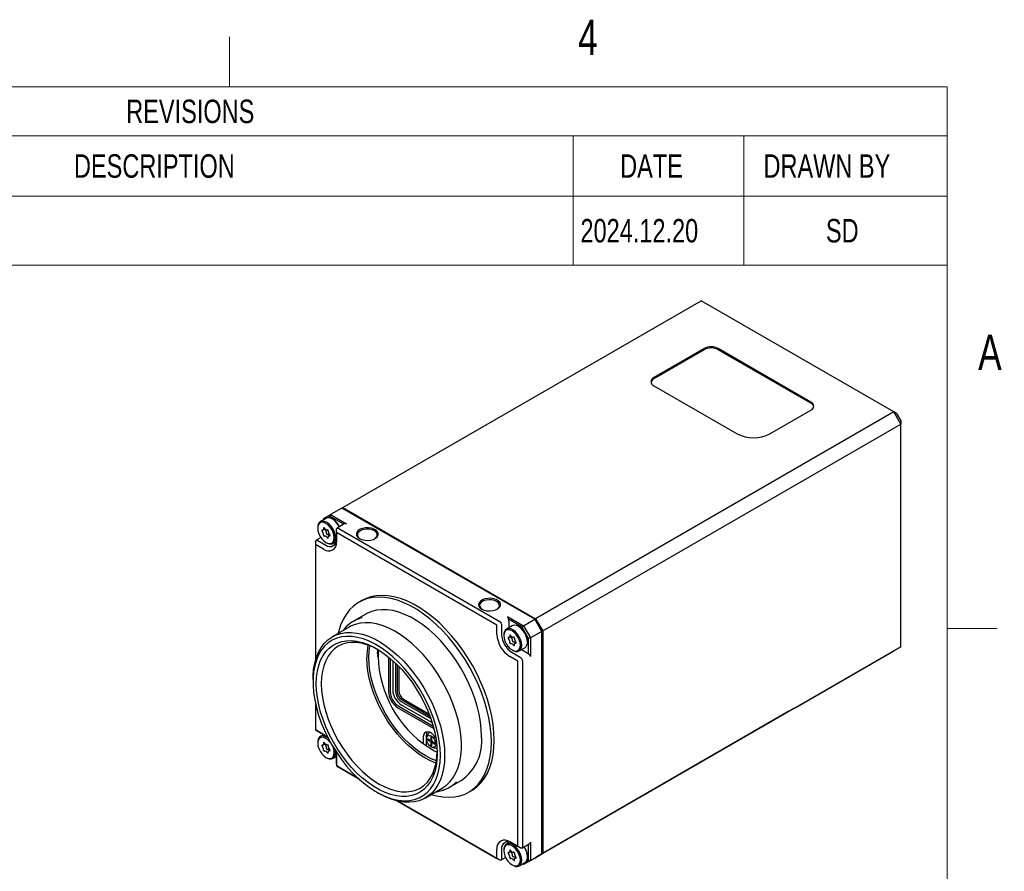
# Model space of a CAD drawing. Header units: millimetres. Extents: x 8 to 457, y 8 to 353.
# Tile 8 of 8: x 309 to 457, y 225 to 353. Entities that reach past the tile are written whole.
import ezdxf

# ---------------------------------------------------------------- set-up
doc = ezdxf.new("R2010")
doc.units = ezdxf.units.MM
doc.header["$LTSCALE"] = 1.666667
doc.layers.add('FORMAT', color=7, linetype='Continuous')
doc.styles.add('SLDTEXTSTYLE0', font='TXT', dxfattribs={"width": 0.75})

# ---------------------------------------------------------------- blocks, each defined once
blk = doc.blocks.new('SW_TABLEANNOTATION_0')
at = {"color": 0, "linetype": 'Continuous', "lineweight": 18}
for p, q in [((46.95, 0), (167.6, 0)), ((167.6, 0), (193.24, 0)), ((193.24, 0), (223.82, 0)), ((223.82, 0), (223.82, -7.36)), ((46.95, -7.36), (167.6, -7.36)), ((167.6, -7.36), (167.6, -16.44)), ((167.6, -7.36), (193.24, -7.36)), ((193.24, -7.36), (193.24, -16.44)), ((193.24, -7.36), (223.82, -7.36)), ((223.82, -7.36), (223.82, -16.44)), ((46.95, -16.44), (167.6, -16.44)), ((167.6, -16.44), (193.24, -16.44)), ((167.6, -16.44), (167.6, -26.83)), ((193.24, -16.44), (223.82, -16.44)), ((193.24, -16.44), (193.24, -26.83)), ((223.82, -16.44), (223.82, -26.83)), ((46.95, -26.83), (167.6, -26.83)), ((167.6, -26.83), (193.24, -26.83)), ((193.24, -26.83), (223.82, -26.83))]:
    blk.add_line(p, q, dxfattribs=at)
at = {"color": 0, "linetype": 'Continuous', "lineweight": 0, "attachment_point": 1, "style": 'SLDTEXTSTYLE0'}
for s, insert, char_height in [('REVISIONS', (100.37, -1.92), 3.528), ('DESCRIPTION', (92.51, -10.14), 3.5278), ('DATE', (174.66, -10.14), 3.528), ('DRAWN BY', (196.22, -10.14), 3.528), ('INITIAL RELEASE', (47.78, -19.87), 3.5278), ('2024.12.20', (168.69, -19.87), 3.528), ('SD', (205.61, -19.87), 3.528)]:
    blk.add_mtext(s, dxfattribs=dict(at, insert=insert, char_height=char_height))

msp = doc.modelspace()

# ---------------------------------------------------------------- linework, layer by layer
at = {"color": 7, "linetype": 'Continuous', "lineweight": 25}
for p, q in [((357.8016758, 279.5620321), (411.6832125, 310.6671812)), ((440.6745905, 293.9308149), (411.6832125, 310.6671812)), ((412.1428319, 303.4623796), (404.5767894, 299.0945962)), ((412.1428319, 303.2990715), (404.5767894, 298.9312881)), ((428.1941559, 295.4207597), (414.2641523, 303.4623796)), ((428.1941559, 295.2574515), (414.2641523, 303.2990715)), ((404.5767894, 297.869984), (417.0925794, 290.6447723)), ((440.6745905, 293.9308149), (386.7930538, 262.8256658)), ((422.0423269, 290.6447723), (428.1941559, 294.1961475)), ((441.7352507, 292.0936976), (440.6745905, 293.9308149)), ((441.0888041, 293.6915618), (440.6745905, 293.9308149)), ((441.0888041, 293.6915618), (441.7352507, 292.5718834)), ((387.853714, 260.9885485), (441.7352507, 292.0936976)), ((441.7352507, 292.5718834), (441.7352507, 292.0936976)), ((441.7352507, 258.6155243), (441.7352507, 292.0936976)), ((354.902538, 277.8881965), (355.9631982, 278.5007016)), ((355.9631982, 278.5007016), (355.8803554, 278.2219359)), ((357.6602544, 279.4803913), (355.9631982, 278.5007016)), ((355.9631982, 278.5007016), (358.3649465, 277.1142018)), ((386.6516325, 262.744025), (357.6602544, 279.4803913)), ((357.6602774, 279.4803781), (357.8016758, 279.5620321)), ((357.7602544, 279.4226493), (357.8016758, 279.5620321)), ((357.8016758, 279.5620321), (386.7930538, 262.8256658)), ((355.266066, 277.9242519), (354.4069313, 277.428284)), ((354.902538, 277.8881965), (354.902538, 277.7143916)), ((355.8803554, 278.2219359), (355.5059272, 278.0057128)), ((357.9387234, 277.0336654), (355.8803554, 278.2219359)), ((356.3169535, 277.771882), (356.2162072, 277.8300605)), ((358.0088014, 277.0755579), (356.9220825, 276.4259185)), ((354.0133512, 276.5583789), (354.0133512, 276.4420407)), ((354.8123869, 276.1608086), (355.1313634, 276.3449499)), ((356.8241775, 274.8122611), (356.8241775, 276.2003804)), ((356.830294, 275.7957695), (356.830294, 274.4076502)), ((380.9762105, 261.8566287), (356.830294, 275.7957695)), ((357.1838474, 276.408142), (381.3297639, 262.4690011)), ((353.7004565, 274.3965695), (353.7004565, 273.9883654)), ((353.7004565, 273.9883654), (353.7004565, 256.6475838)), ((354.902538, 273.2944185), (353.7004565, 273.9883654)), ((354.4907358, 275.0358256), (353.7921891, 274.6184829)), ((354.0478395, 274.5971136), (355.249921, 273.9031667)), ((355.2558894, 274.2896682), (355.3566357, 274.2314897)), ((355.8730131, 275.3884317), (355.6997958, 275.2884355)), ((356.3067769, 274.1372983), (356.7800994, 274.4105416)), ((356.7121025, 274.3712878), (356.7664016, 274.3576395)), ((360.6539227, 265.5603779), (360.2155165, 265.3072914)), ((361.2529322, 263.51024), (359.4060849, 262.4440777)), ((382.5528278, 263.1508351), (384.9545762, 261.7643353)), ((384.7545762, 261.5532031), (382.6918237, 262.7440047)), ((382.7625452, 262.4582158), (382.7625452, 261.4678702)), ((384.9545762, 261.7643353), (386.6516325, 262.744025)), ((387.7122926, 260.9069077), (386.6516325, 262.744025)), ((386.6516325, 262.744025), (386.6930538, 262.7200997)), ((386.6930538, 262.7200997), (386.7930538, 262.8256658)), ((386.6930538, 262.7200997), (387.7122926, 260.9547263)), ((386.7930538, 262.8256658), (387.853714, 260.9885485)), ((358.7305536, 261.5633674), (356.2116115, 260.1092131)), ((380.9762105, 260.4685093), (380.9762105, 261.8566287)), ((381.677093, 261.8530977), (381.677093, 260.4649783)), ((383.2674946, 261.7593713), (382.4083598, 261.2634034)), ((384.3183821, 261.6070014), (384.2176357, 261.6651799)), ((384.9545762, 261.7643353), (384.7545762, 261.5532031)), ((385.7323936, 259.8595735), (384.7545762, 261.5532031)), ((384.9545762, 261.7643353), (386.0152364, 259.927218)), ((387.7122926, 260.9069077), (386.0152364, 259.927218)), ((387.853714, 260.9885485), (387.7122926, 260.9547263)), ((387.7122926, 260.9069077), (387.7122926, 260.9547263)), ((387.7122926, 227.4287344), (387.7122926, 260.9069077)), ((387.853714, 260.9885485), (387.853714, 227.5103753)), ((382.0147797, 260.3934982), (382.0147797, 260.2771601)), ((382.8138154, 259.995928), (383.1327919, 260.1800692)), ((383.8744417, 259.2235511), (383.7012244, 259.1235549)), ((385.5609202, 259.3382908), (385.5609202, 259.4546289)), ((386.0152364, 259.927218), (385.7323936, 259.8595735)), ((385.7323936, 257.4775831), (385.7323936, 259.8595735)), ((386.0152364, 259.927218), (386.0152364, 257.1537676)), ((383.2513496, 257.7382861), (384.4534311, 257.0443392)), ((383.2573179, 258.1247876), (383.3580643, 258.0666091)), ((384.3082054, 257.9724177), (385.1673402, 258.4683856)), ((384.6624467, 258.1769169), (385.5202616, 257.6817109)), ((441.7352507, 258.6155243), (387.853714, 227.5103753)), ((425.8253481, 249.430734), (440.6745905, 258.0030192)), ((440.6745905, 258.0030192), (441.7352507, 258.6155243)), ((363.034266, 257.5977345), (363.034266, 257.1078897)), ((364.6606116, 257.0723859), (364.6606116, 251.8821811)), ((364.9121683, 256.8652635), (364.9121683, 251.8821811)), ((365.3007135, 256.5282303), (365.3007135, 252.0841438)), ((384.106048, 256.435591), (382.9039665, 257.1295379)), ((384.106048, 228.5527779), (384.106048, 256.435591)), ((384.8131548, 256.435591), (384.8131548, 228.5527779)), ((365.7212717, 256.1392682), (365.7212717, 251.8413607)), ((365.98065, 255.8863899), (365.98065, 251.8413607)), ((366.2162465, 255.6477956), (366.2162465, 251.9638219)), ((353.3115477, 253.6993858), (353.3115477, 253.3320021)), ((366.5697999, 250.3716668), (371.0194305, 247.8029497)), ((366.699489, 250.596295), (370.8844551, 248.1803655)), ((366.9233533, 250.739077), (370.7524445, 248.5285897)), ((353.7004565, 249.9872247), (353.7004565, 246.1055523)), ((366.0748251, 249.4326913), (371.4682712, 246.3191212)), ((366.2006035, 249.6505459), (371.3759749, 246.6628676)), ((366.5697999, 249.8860216), (371.2164986, 247.2035396)), ((424.8985619, 248.895725), (386.8637645, 226.9387038)), ((353.7004565, 246.1055523), (354.902538, 245.4116054)), ((355.0566867, 245.315489), (354.0478395, 245.8978841)), ((354.924279, 245.3919263), (354.4069313, 245.0932678)), ((354.902538, 245.4044771), (354.902538, 245.3793755)), ((369.870967, 244.995738), (369.870967, 244.0309058)), ((370.3174658, 245.2278246), (370.3174658, 243.7646273)), ((370.396026, 244.7494379), (370.3967261, 244.6472725)), ((371.0068949, 244.5236892), (370.5649532, 244.7788168)), ((370.5649532, 244.7788168), (370.5649532, 244.5746816)), ((370.5649532, 244.5746816), (370.8301613, 244.6257154)), ((370.5649532, 244.5746816), (371.0068949, 244.319554)), ((371.1836716, 244.9319762), (371.0068949, 245.0340272)), ((371.0068949, 245.0340272), (371.0068949, 244.5236892)), ((371.1836716, 244.6257402), (371.0068949, 244.5236892)), ((371.0068949, 244.319554), (371.1837004, 244.4216216)), ((371.1836716, 244.6257071), (371.1836429, 244.6257237)), ((371.1836716, 244.4216382), (371.1836716, 244.9319762)), ((371.6256134, 244.1665107), (371.1836716, 244.4216382)), ((354.0133512, 244.2233627), (354.0133512, 244.1070246)), ((354.8123869, 243.8257925), (355.1313634, 244.0099337)), ((355.8730131, 243.0534156), (355.6997958, 242.9534194)), ((356.700357, 242.6721873), (356.6778437, 242.9680098)), ((370.9855156, 243.6273213), (371.108134, 243.5620616)), ((371.0068949, 244.319554), (371.0068949, 243.809216)), ((371.1836716, 244.0133346), (371.0068949, 243.809216)), ((371.0068949, 243.809216), (371.1836716, 243.707165)), ((371.1836716, 244.217503), (371.360477, 244.3195706)), ((371.1836716, 243.707165), (371.1836716, 244.217503)), ((371.1836716, 244.217503), (371.6256134, 243.9623755)), ((371.3604483, 244.319554), (371.3604483, 244.3195872)), ((371.6256134, 243.9623755), (371.6256134, 244.1665107)), ((355.2558894, 241.9546521), (355.3566357, 241.8964735)), ((356.3067769, 241.8022822), (356.8241775, 242.1009712)), ((356.8241775, 242.0758731), (356.8024395, 242.0884221)), ((356.8024625, 242.0884354), (356.8241775, 242.0758996)), ((356.8241775, 241.0891255), (356.8241775, 242.2533557)), ((356.830294, 242.072634), (356.830294, 240.6845146)), ((356.830294, 240.6845146), (360.1940873, 238.7426381)), ((360.194283, 238.7424588), (357.1838474, 240.4803463)), ((373.8299126, 237.4585681), (375.6767599, 238.5247303)), ((370.2104738, 235.8598449), (372.7294159, 237.3139993)), ((376.7141756, 236.7276789), (377.1525818, 236.9807654)), ((362.8912874, 236.7376083), (363.2094337, 236.5538866)), ((381.3297639, 226.5412054), (365.9551382, 235.4167879)), ((365.9553373, 235.4167393), (380.9762105, 226.7453738)), ((380.9762105, 226.7453738), (380.9762105, 228.1334932)), ((381.677093, 228.1299622), (381.677093, 226.7418428)), ((382.8816823, 229.2016305), (382.4083598, 228.9283872)), ((382.8290202, 229.2162238), (382.8136854, 229.1623767)), ((382.9039665, 229.2467248), (384.106048, 228.5527779)), ((384.4534311, 228.3451097), (383.2513496, 229.0390566)), ((384.6976448, 228.3171389), (385.8036281, 228.9333167)), ((385.7323936, 226.5166892), (385.7323936, 228.8936298)), ((386.0152364, 229.2224951), (386.0152364, 226.4490447)), ((381.3297639, 226.5412054), (380.9762105, 226.7453738)), ((381.5677527, 226.5097025), (382.2785195, 226.9059409)), ((382.0147797, 228.0584821), (382.0147797, 227.9421439)), ((382.8138154, 227.6609119), (383.1327919, 227.8450531)), ((383.8744417, 226.888535), (383.7012244, 226.7885387)), ((386.6516325, 226.8162293), (384.9545762, 225.8365396)), ((385.5609202, 227.0032746), (385.5609202, 227.1196128)), ((386.0152364, 226.4490447), (387.7122926, 227.4287344)), ((386.6516325, 226.8162293), (387.7122926, 227.4287344)), ((386.8637645, 226.9387038), (386.8637415, 226.9387171)), ((387.853714, 227.5103753), (386.8637645, 226.9387038)), ((387.853714, 227.5103753), (387.7122926, 227.5441975)), ((383.2573179, 225.7897715), (383.3580643, 225.7315929)), ((384.3082054, 225.6374015), (385.1673402, 226.1333695)), ((384.9545762, 225.8365396), (384.8038681, 225.9235415)), ((384.9545762, 225.8365396), (384.8038854, 225.9235515)), ((386.0152364, 226.4490447), (384.9545762, 225.8365396)), ((385.357895, 226.3004254), (385.7323936, 226.5166892)), ((386.0152364, 226.4490447), (385.7323936, 226.5166892))]:
    msp.add_line(p, q, dxfattribs=at)
at = {"color": 7, "linetype": 'Continuous', "lineweight": 25, "flags": 128}
for points in [[(356.700357, 275.0072034), (356.6581484, 275.4173943), (356.5341746, 275.8505444), (356.3362255, 276.2794373), (356.0767389, 276.6771241), (355.7720193, 277.0186166), (355.4412133, 277.2824578), (355.1051068, 277.4520693), (354.7848184, 277.5167939), (354.5004731, 277.4725648), (354.2699374, 277.322161), (354.1076967, 277.0750329), (354.0239451, 276.7467085), (354.0133512, 276.5583789)], [(356.4988315, 275.0072034), (356.4564862, 275.4030725), (356.3323359, 275.8208546), (356.1348414, 276.2320786), (355.8774615, 276.6087202), (355.5777362, 276.9251121), (355.2560914, 277.1596926), (354.9344466, 277.2964753), (354.6347213, 277.3261389), (354.3773414, 277.2466617), (354.1798468, 277.0634601), (354.0556966, 276.7890188), (354.0133512, 276.4420407), (354.0556966, 276.0461717), (354.1798468, 275.6283896), (354.3773414, 275.2171656), (354.6347213, 274.8405239), (354.9344466, 274.524132), (355.2560914, 274.2895516), (355.5777362, 274.1527688), (355.8774615, 274.1231053), (356.1348414, 274.2025824), (356.3323359, 274.3857841), (356.4564862, 274.6602253), (356.4988315, 275.0072034)], [(357.2694021, 276.6335458), (357.1953603, 276.7754052), (356.9358737, 277.173092), (356.6311541, 277.5145846), (356.3003481, 277.7784257), (355.9642415, 277.9480372), (355.6439531, 278.0127619), (355.3596079, 277.9685328), (355.266066, 277.9242519)], [(354.6920905, 276.1411033), (354.669888, 276.1396569), (354.6523963, 276.1284756), (354.6412168, 276.1085831), (354.6373729, 276.0818006), (354.6412168, 276.0505801), (354.6523963, 276.01778), (354.669888, 275.9864032), (354.6920905, 275.9593224)], [(354.9059268, 276.445354), (354.9106317, 276.3760029), (354.9053423, 276.3124799), (354.8902161, 276.2566781), (354.8657039, 276.2102603), (354.8325362, 276.1746099), (354.7917015, 276.1507894), (354.7444165, 276.1395084), (354.6920905, 276.1411033)], [(355.0422551, 276.4575438), (355.0204567, 276.4851996), (354.9957524, 276.5063143), (354.970404, 276.5189546), (354.9467322, 276.5219633), (354.9269041, 276.515065), (354.9127352, 276.4988913), (354.9055227, 276.4749228), (354.9059268, 276.445354)], [(355.3301908, 275.653104), (355.3297867, 275.6240018), (355.3369993, 275.5917059), (355.3511682, 275.5591731), (355.3709962, 275.5293818), (355.3946681, 275.5050596), (355.4200165, 275.4884333), (355.4447208, 275.4810249), (355.4665191, 275.4835129)], [(355.606256, 276.0410626), (355.6066601, 276.0701648), (355.5994475, 276.1024607), (355.5852786, 276.1349935), (355.5654506, 276.1647847), (355.5417787, 276.1891069), (355.5164303, 276.2057333), (355.491726, 276.2131416), (355.4699277, 276.2106537)], [(355.8200923, 275.3081408), (355.8422948, 275.3095872), (355.8597865, 275.3207685), (355.870966, 275.340661), (355.8748098, 275.3674435), (355.870966, 275.398664), (355.8597865, 275.4314641), (355.8422948, 275.4628409), (355.8200923, 275.4899217)], [(360.3119049, 274.8880957), (360.6699492, 274.7313542), (361.0879698, 274.6361907), (361.5349639, 274.609663), (361.9777801, 274.6537384), (362.3835766, 274.7651482), (362.7222575, 274.9356296), (362.9687044, 275.1525388), (363.1046393, 275.3997885), (363.1199806, 275.6590415), (363.0135905, 275.9110701), (362.7933595, 276.1371825), (362.4756211, 276.320609), (362.0839405, 276.4477456), (361.6473669, 276.5091633), (361.1982789, 276.5003069), (360.7699834, 276.4218334), (360.394245, 276.2795627), (360.0989305, 276.0840464), (359.9059422, 275.849785), (359.829593, 275.5941526), (359.8755454, 275.3361084), (360.0403913, 275.0947903), (360.3119049, 274.8880957)], [(362.5899757, 274.8575749), (362.6794429, 274.9202178), (362.8840556, 275.1365392), (362.9748092, 275.3773764), (362.9443513, 275.6232183), (362.7951495, 275.8541481), (362.5392912, 276.0514574), (362.1975045, 276.1991612), (361.797479, 276.2852936), (361.3716223, 276.3028765), (360.9544348, 276.2504856), (360.5797145, 276.1323652), (360.2778192, 275.9580847), (360.0732065, 275.7417633), (359.9824529, 275.5009261), (360.0129107, 275.2550843), (360.1621126, 275.0241544), (360.3672864, 274.8575749)], [(354.9059268, 275.4081816), (354.9055227, 275.3790794), (354.9127352, 275.3467835), (354.9269041, 275.3142506), (354.9467322, 275.2844594), (354.970404, 275.2601372), (354.9957524, 275.2435108), (355.0204567, 275.2361025), (355.0422551, 275.2385904)], [(355.3566357, 274.2314897), (355.4412133, 274.1857254), (355.7720193, 274.0676261), (356.0767389, 274.0572969), (356.3362255, 274.1553868), (356.5341746, 274.3557325), (356.6581484, 274.6457456), (356.700357, 275.0072034)], [(355.4699277, 274.9917003), (355.491726, 274.9640445), (355.5164303, 274.9429299), (355.5417787, 274.9302896), (355.5654506, 274.9272808), (355.5852786, 274.9341791), (355.5994475, 274.9503529), (355.6066601, 274.9743213), (355.606256, 275.0038901)], [(355.606256, 275.0038901), (355.601551, 275.0732412), (355.6068404, 275.1367642), (355.6219666, 275.1925661), (355.6464788, 275.2389838), (355.6796465, 275.2746342), (355.7204813, 275.2984548), (355.7677663, 275.3097357), (355.8200923, 275.3081408)], [(380.1321079, 244.2821182), (380.0900765, 245.4489662), (379.964285, 246.6559355), (379.7556398, 247.8943298), (379.4656441, 249.1552265), (379.0963875, 250.4295409), (378.6505303, 251.7080914), (378.1312851, 252.9816661), (377.542393, 254.2410888), (376.8880969, 255.4772853), (376.1731111, 256.6813489), (375.402587, 257.8446043), (374.5820764, 258.9586701), (373.717491, 260.0155194), (372.8150602, 261.0075377), (371.881286, 261.9275775), (370.9228963, 262.7690098), (369.9467962, 263.5257721), (368.9600187, 264.1924119), (367.9696734, 264.7641261), (366.9828959, 265.2367954), (366.0067958, 265.6070142), (365.0484061, 265.8721151), (364.1146319, 266.0301881), (363.2122011, 266.0800942), (362.3476157, 266.0214739), (361.5271051, 265.8547495), (360.756581, 265.5811223), (360.0415952, 265.2025637), (359.3872991, 264.7218013), (358.798407, 264.142299), (358.2791618, 263.4682321), (357.8333046, 262.7044573), (357.464048, 261.8564776), (357.1740523, 260.9304027), (357.0989978, 260.6214903)], [(380.5705141, 244.5352047), (380.5284827, 245.7020527), (380.4026912, 246.909022), (380.194046, 248.1474163), (379.9040503, 249.408313), (379.5347937, 250.6826274), (379.0889365, 251.9611779), (378.5696913, 253.2347526), (377.9807992, 254.4941753), (377.3265031, 255.7303718), (376.6115173, 256.9344354), (375.8409932, 258.0976908), (375.0204826, 259.2117566), (374.1558972, 260.2686059), (373.2534664, 261.2606243), (372.3196922, 262.180664), (371.3613025, 263.0220963), (370.3852024, 263.7788586), (369.3984249, 264.4454984), (368.4080796, 265.0172126), (367.4213021, 265.4898819), (366.445202, 265.8601007), (365.4868123, 266.1252016), (364.5530381, 266.2832746), (363.6506073, 266.3331808), (362.7860219, 266.2745604), (361.9655113, 266.107836), (361.1949872, 265.8342088), (360.6539227, 265.5603779)], [(378.6966812, 264.2747902), (379.0547255, 264.1180488), (379.4727461, 264.0228853), (379.9197402, 263.9963575), (380.3625564, 264.040433), (380.7683529, 264.1518428), (381.1070339, 264.3223242), (381.3534807, 264.5392333), (381.4894156, 264.7864831), (381.5047569, 265.0457361), (381.3983668, 265.2977647), (381.1781358, 265.523877), (380.8603974, 265.7073035), (380.4687168, 265.8344402), (380.0321432, 265.8958578), (379.5830552, 265.8870015), (379.1547597, 265.8085279), (378.7790213, 265.6662572), (378.4837069, 265.4707409), (378.2907185, 265.2364795), (378.2143693, 264.9808472), (378.2603217, 264.722803), (378.4251676, 264.4814848), (378.6966812, 264.2747902)], [(380.974752, 264.2442695), (381.0642192, 264.3069124), (381.2688319, 264.5232338), (381.3595855, 264.764071), (381.3291277, 265.0099128), (381.1799258, 265.2408426), (380.9240675, 265.4381519), (380.5822808, 265.5858558), (380.1822553, 265.6719881), (379.7563986, 265.6895711), (379.3392111, 265.6371802), (378.9644909, 265.5190597), (378.6625955, 265.3447793), (378.4579828, 265.1284579), (378.3672292, 264.8876207), (378.3976871, 264.6417788), (378.5468889, 264.410849), (378.7520627, 264.2442695)], [(378.6648614, 245.1291416), (378.6237991, 246.2086721), (378.5009429, 247.3269202), (378.297282, 248.4748826), (378.0144561, 249.6433166), (377.6547423, 250.8228145), (377.2210369, 252.0038798), (376.7168318, 253.1770033), (376.1461865, 254.3327395), (375.5136957, 255.4617833), (374.8244516, 256.5550443), (374.0840037, 257.60372), (373.2983137, 258.5993673), (372.4737074, 259.5339697), (371.6168241, 260.4000024), (370.734563, 261.1904925), (369.8340274, 261.8990756), (368.922468, 262.5200466), (368.0072241, 263.0484056), (367.0956647, 263.4798988), (366.1951291, 263.8110519), (365.312868, 264.0391988), (364.4559847, 264.1625025), (363.6313784, 264.1799702), (362.8456884, 264.0914613), (362.1052405, 263.8976885), (361.4159964, 263.6002119), (361.2529322, 263.51024)], [(372.7294159, 237.3139993), (372.8092077, 237.3611243), (373.4091348, 237.7912775), (373.94543, 238.3179449), (374.4136495, 238.9367621), (374.8099134, 239.6426016), (375.1309382, 240.4296145), (375.3740637, 241.2912794), (375.5372753, 242.2204563), (375.6192206, 243.2094456), (375.6192206, 244.2500524), (375.5372753, 245.3336538), (375.3740637, 246.4512708), (375.1309382, 247.5936424), (374.8099134, 248.7513026), (374.4136495, 249.9146587), (373.94543, 251.0740706), (373.4091348, 252.2199313), (372.8092077, 253.3427456), (372.1506199, 254.4332097), (371.4388287, 255.4822875), (370.6797322, 256.4812862), (369.8796206, 257.4219276), (369.0451238, 258.2964173), (368.1831567, 259.0975091), (367.3008618, 259.8185647), (366.4055502, 260.4536095), (365.5046406, 260.997381), (364.6055983, 261.4453736), (363.715873, 261.7938749), (362.8428373, 262.0399973), (361.9937254, 262.1817012), (361.1755733, 262.2178124), (360.3951605, 262.1480317), (359.6589537, 261.9729374), (358.9730534, 261.6939803), (358.7305536, 261.5633674)], [(353.3115477, 253.6993858), (353.3218068, 254.2137667), (353.4037522, 255.2027561), (353.5669638, 256.1319329), (353.8100893, 256.9935978), (354.131114, 257.7806107), (354.5273779, 258.4864502), (354.9955974, 259.1052675), (355.5318927, 259.6319348), (356.1318198, 260.0620881), (356.7904076, 260.3921629), (357.5021987, 260.6194241), (358.2612952, 260.7419886), (359.0614068, 260.7588408), (359.8959036, 260.669841), (360.7578707, 260.4757267), (361.6401656, 260.1781065), (362.5354772, 259.7794464), (363.4363868, 259.2830499), (364.3354291, 258.6930303), (365.2251544, 258.0142767), (366.0981902, 257.2524134), (366.9473021, 256.4137535), (367.7654542, 255.5052465), (368.545867, 254.5344203), (369.2820738, 253.5093198), (369.967974, 252.438439), (370.5978843, 251.3306518), (371.1665848, 250.1951375), (371.6693632, 249.0413055), (372.1020533, 247.8787166), (372.4610697, 246.7170046), (372.7434375, 245.5657957), (372.9468168, 244.4346291), (373.0695224, 243.3328782), (373.1105376, 242.2696722), (373.1105376, 242.2696722)], [(358.5750882, 261.8351463), (358.2623404, 261.5441436), (357.8233228, 261.0396342)], [(384.7017855, 258.8423228), (384.6595769, 259.2525137), (384.5356032, 259.6856638), (384.3376541, 260.1145567), (384.0781675, 260.5122435), (383.7734478, 260.853736), (383.4426419, 261.1175771), (383.1065353, 261.2871887), (382.7862469, 261.3519133), (382.5019017, 261.3076842), (382.271366, 261.1572804), (382.1091252, 260.9101523), (382.0253737, 260.5818279), (382.0147797, 260.3934982)], [(384.5002601, 258.8423228), (384.4579147, 259.2381918), (384.3337645, 259.6559739), (384.1362699, 260.0671979), (383.87889, 260.4438396), (383.5791647, 260.7602315), (383.2575199, 260.9948119), (382.9358751, 261.1315947), (382.6361498, 261.1612583), (382.3787699, 261.0817811), (382.1812754, 260.8985795), (382.0571251, 260.6241382), (382.0147797, 260.2771601), (382.0571251, 259.8812911), (382.1812754, 259.463509), (382.3787699, 259.052285), (382.6361498, 258.6756433), (382.9358751, 258.3592514), (383.2575199, 258.124671), (383.5791647, 257.9878882), (383.87889, 257.9582247), (384.1362699, 258.0377018), (384.3337645, 258.2209035), (384.4579147, 258.4953447), (384.5002601, 258.8423228)], [(385.5609202, 259.3382908), (385.5187116, 259.7484816), (385.3947379, 260.1816317), (385.1967888, 260.6105246), (384.9373022, 261.0082114), (384.6325826, 261.349704), (384.3017766, 261.6135451), (383.96567, 261.7831566), (383.6453817, 261.8478813), (383.3610364, 261.8036521), (383.2674946, 261.7593713)], [(372.4741415, 242.2696722), (372.4320411, 243.3300377), (372.3061099, 244.4296927), (372.0974546, 245.5589735), (371.8079089, 246.7079558), (371.4400172, 247.8665424), (370.9970127, 249.0245516), (370.4827884, 250.1718067), (369.9018635, 251.2982257), (369.2593431, 252.3939095), (368.5608736, 253.4492292), (367.8125933, 254.4549107), (367.0210781, 255.4021159), (366.1932838, 256.2825208), (365.3364851, 257.0883883), (364.4582116, 257.8126366), (363.5661816, 258.4489007), (362.6682344, 258.9915893), (361.7722609, 259.4359332), (360.8861353, 259.7780274), (360.0176446, 260.0148657), (359.1744214, 260.1443666), (358.3638757, 260.1653922), (357.5931308, 260.0777576), (356.86896, 259.882233), (356.1977273, 259.5805366), (355.5853315, 259.1753198), (355.0371544, 258.6701437), (354.5580134, 258.0694477), (354.1521192, 257.3785107), (353.8230388, 256.6034049), (353.5736642, 255.7509417), (353.4061868, 254.8286128), (353.3220786, 253.8445235), (353.3220786, 252.8073221), (353.4061868, 251.7261235), (353.5736642, 250.6104293), (353.8230388, 249.4700444), (354.1521192, 248.3149904), (354.5580134, 247.155418), (355.0371544, 246.0015176), (355.5853315, 244.8634296), (356.1977273, 243.7511557), (356.86896, 242.6744706), (357.5931308, 241.6428361), (358.3638757, 240.6653184), (359.1744214, 239.7505079), (360.0176446, 238.9064439), (360.8861353, 238.1405442), (361.7722609, 237.4595395), (362.6682344, 236.8694145), (363.5661816, 236.3753553), (364.4582116, 235.9817035), (365.3364851, 235.6919188), (366.1932838, 235.5085476), (367.0210781, 235.4332016), (367.8125933, 235.4665428), (368.5608736, 235.6082782), (369.2593431, 235.8571622), (369.9018635, 236.2110077), (370.4827884, 236.666705), (370.9970127, 237.2202495), (371.4400172, 237.8667766), (371.8079089, 238.6006045), (372.0974546, 239.4152844), (372.3061099, 240.3036569), (372.4320411, 241.2579148), (372.4741415, 242.2696722)], [(371.9791667, 242.5554151), (371.9380232, 241.5817865), (371.8149651, 240.6644786), (371.6111069, 239.8117987), (371.3282947, 239.0314688), (370.9690898, 238.3305556), (370.5367452, 237.7154068), (370.0351762, 237.1915932), (369.4689252, 236.7638585), (368.8431202, 236.4360764), (368.1634285, 236.2112154), (367.4360057, 236.0913118), (366.6674392, 236.0774514), (365.8646895, 236.1697599), (365.0350262, 236.3674011), (364.1859631, 236.6685854), (363.3251892, 237.070585), (362.4605, 237.5697595), (361.5997261, 238.1615882), (360.750663, 238.8407114), (359.9209997, 239.6009789), (359.11825, 240.4355056), (358.3496835, 241.3367339), (357.6222607, 242.2965021), (356.942569, 243.3061184), (356.316764, 244.3564396), (355.750513, 245.4379538), (355.248944, 246.5408666), (354.8165994, 247.6551899), (354.4573945, 248.7708322), (354.1745824, 249.8776901), (353.9707242, 250.9657397), (353.847666, 252.0251274), (353.8065225, 253.0462593), (353.847666, 254.0198879), (353.9707242, 254.9371957), (354.1745824, 255.7898756), (354.4573945, 256.5702056), (354.8165994, 257.2711187), (355.248944, 257.8862676), (355.750513, 258.4100812), (356.316764, 258.8378159), (356.942569, 259.1655979), (357.6222607, 259.390459), (358.3496835, 259.5103626), (359.11825, 259.524223), (359.9209997, 259.4319145), (360.750663, 259.2342732), (361.5997261, 258.933089), (362.4605, 258.5310894), (363.3251892, 258.0319149), (364.1859631, 257.4400862), (365.0350262, 256.760963), (365.8646895, 256.0006955), (366.6674392, 255.1661688), (367.4360057, 254.2649405), (368.1634285, 253.3051723), (368.8431202, 252.295556), (369.4689252, 251.2452348), (370.0351762, 250.1637206), (370.5367452, 249.0608078), (370.9690898, 247.9464845), (371.3282947, 246.8308422), (371.6111069, 245.7239843), (371.8149651, 244.6359347), (371.9380232, 243.576547), (371.9791667, 242.5554151)], [(363.0836469, 258.1809252), (362.4137294, 258.521463), (361.568071, 258.8647959), (360.7387801, 259.1036604), (359.9338432, 259.2357561), (359.1610123, 259.2598108), (358.4277303, 259.1755928), (357.7410589, 258.9839134), (357.1076112, 258.6866183), (356.5334877, 258.2865707), (356.0242175, 257.7876234), (355.5847051, 257.1945814), (355.2191833, 256.5131561), (354.9311723, 255.7499099), (354.7234458, 254.9121933), (354.5980042, 254.0080741), (354.5560557, 253.0462593), (354.5980042, 252.0360118), (354.7234458, 250.9870608), (354.9311723, 249.9095083), (355.2191833, 248.8137316), (355.5847051, 247.7102838), (356.0242175, 246.6097916), (356.5334877, 245.5228534), (357.1076112, 244.459937), (357.7410589, 243.4312788), (358.4277303, 242.4467854), (359.1610123, 241.515938), (359.9338432, 240.6477012), (360.7387801, 239.8504365), (361.568071, 239.1318221), (362.4137294, 238.4987786), (363.2676112, 237.9574025), (364.121493, 237.5129077), (364.9671514, 237.1695748), (365.7964423, 236.9307103), (366.6013792, 236.7986146), (367.3742101, 236.7745599), (368.1074921, 236.8587778), (368.7941635, 237.0504573), (369.4276112, 237.3477524), (370.0017347, 237.7477999), (370.5110049, 238.2467473), (370.9505173, 238.8397893), (371.3160391, 239.5212146), (371.6040501, 240.2844608), (371.8117767, 241.1221773), (371.9372182, 242.0262966), (371.9771941, 242.7751803)], [(382.693519, 259.9762227), (382.6713165, 259.9747763), (382.6538248, 259.963595), (382.6426453, 259.9437025), (382.6388015, 259.91692), (382.6426453, 259.8856995), (382.6538248, 259.8528994), (382.6713165, 259.8215226), (382.693519, 259.7944418)], [(382.9073553, 260.2804734), (382.9120603, 260.2111223), (382.9067709, 260.1475993), (382.8916447, 260.0917975), (382.8671325, 260.0453797), (382.8339648, 260.0097293), (382.79313, 259.9859087), (382.745845, 259.9746278), (382.693519, 259.9762227)], [(383.0436836, 260.2926632), (383.0218852, 260.320319), (382.997181, 260.3414336), (382.9718325, 260.3540739), (382.9481607, 260.3570827), (382.9283327, 260.3501844), (382.9141638, 260.3340107), (382.9069512, 260.3100422), (382.9073553, 260.2804734)], [(382.9073553, 259.243301), (382.9069512, 259.2141988), (382.9141638, 259.1819028), (382.9283327, 259.14937), (382.9481607, 259.1195788), (382.9718325, 259.0952566), (382.997181, 259.0786302), (383.0218852, 259.0712219), (383.0436836, 259.0737098)], [(383.3316194, 259.4882234), (383.3312153, 259.4591212), (383.3384278, 259.4268253), (383.3525967, 259.3942925), (383.3724248, 259.3645012), (383.3960966, 259.340179), (383.421445, 259.3235527), (383.4461493, 259.3161443), (383.4679477, 259.3186323)], [(383.6076845, 259.876182), (383.6080886, 259.9052842), (383.6008761, 259.9375801), (383.5867072, 259.9701129), (383.5668791, 259.9999041), (383.5432073, 260.0242263), (383.5178589, 260.0408527), (383.4931546, 260.048261), (383.4713562, 260.0457731)], [(383.8215208, 259.1432602), (383.8437233, 259.1447066), (383.861215, 259.1558879), (383.8723945, 259.1757804), (383.8762383, 259.2025629), (383.8723945, 259.2337834), (383.861215, 259.2665835), (383.8437233, 259.2979603), (383.8215208, 259.3250411)], [(361.7049052, 256.9935925), (361.7461047, 257.938232), (361.8566758, 258.7586655)], [(363.034266, 257.5977345), (363.044579, 258.0727132), (363.0509085, 258.1989551)], [(383.3580643, 258.0666091), (383.4426419, 258.0208448), (383.7734478, 257.9027455), (384.0781675, 257.8924163), (384.3376541, 257.9905062), (384.5356032, 258.1908519), (384.6595769, 258.480865), (384.7017855, 258.8423228)], [(383.4713562, 258.8268197), (383.4931546, 258.7991639), (383.5178589, 258.7780493), (383.5432073, 258.765409), (383.5668791, 258.7624002), (383.5867072, 258.7692985), (383.6008761, 258.7854723), (383.6080886, 258.8094407), (383.6076845, 258.8390095)], [(383.6076845, 258.8390095), (383.6029795, 258.9083606), (383.608269, 258.9718836), (383.6233952, 259.0276855), (383.6479073, 259.0741032), (383.681075, 259.1097536), (383.7219098, 259.1335742), (383.7691948, 259.1448551), (383.8215208, 259.1432602)], [(371.8103986, 241.1149898), (371.804874, 241.116908), (370.9592155, 241.4602409), (370.1053338, 241.9047358), (369.251452, 242.4461118), (368.4057936, 243.0791553), (367.5765027, 243.7977697), (366.7715658, 244.5950344), (365.9987349, 245.4632712), (365.2654528, 246.3941186), (364.5787814, 247.378612), (363.9453338, 248.4072702), (363.3712103, 249.4701867), (362.8619401, 250.5571249), (362.4224277, 251.657617), (362.0569059, 252.7610649), (361.7688949, 253.8568415), (361.5611683, 254.934394), (361.4357268, 255.983345), (361.3937782, 256.9935925)], [(371.8639195, 241.4237327), (371.0995311, 241.7376222), (370.2608973, 242.1741796), (369.4222634, 242.7058882), (368.591706, 243.3276274), (367.7772239, 244.0334094), (366.9866609, 244.8164372), (366.2276305, 245.6691698), (365.5074428, 246.583395), (364.8330334, 247.5503081), (364.2108973, 248.5605974), (363.647026, 249.6045332), (363.1468499, 250.6720618), (362.7151859, 251.7529023), (362.3561913, 252.8366457), (362.0733234, 253.9128549), (361.8693062, 254.9711654), (361.7461047, 256.0013852), (361.7049052, 256.9935925)], [(355.6015911, 244.8319608), (355.4412133, 244.9474416), (355.1051068, 245.1170531), (354.7848184, 245.1817778), (354.5004731, 245.1375487), (354.2699374, 244.9871449), (354.1076967, 244.7400168), (354.0239451, 244.4116924), (354.0133512, 244.2233627)], [(355.960645, 244.1650325), (355.8774615, 244.2737041), (355.5777362, 244.590096), (355.2560914, 244.8246764), (354.9344466, 244.9614592), (354.6347213, 244.9911227), (354.3773414, 244.9116456), (354.1798468, 244.7284439), (354.0556966, 244.4540027), (354.0133512, 244.1070246), (354.0556966, 243.7111555), (354.1798468, 243.2933734), (354.3773414, 242.8821494), (354.6347213, 242.5055077), (354.9344466, 242.1891159), (355.2560914, 241.9545354), (355.5777362, 241.8177527), (355.8774615, 241.7880891), (356.1348414, 241.8675663), (356.3323359, 242.0507679), (356.4564862, 242.3252092), (356.4988315, 242.6721873)], [(354.902538, 245.4116054), (355.2786245, 245.1517214), (355.5749108, 244.8836597)], [(371.769633, 244.9166997), (371.5037977, 245.2648832), (371.1887478, 245.5535813), (370.8603974, 245.7431339), (370.5453475, 245.8181847), (370.2691216, 245.7726534), (370.0540978, 245.6102288), (369.9176961, 245.3440694), (369.870967, 244.995738)], [(370.4877288, 245.8187947), (370.3632943, 245.5694422), (370.3174658, 245.2278246)], [(371.0952833, 243.5540553), (370.8534385, 243.7429128), (370.6407638, 244.0074781), (370.4829108, 244.3158408), (370.398919, 244.6308078), (370.398919, 244.9143895), (370.4829108, 245.1323816), (370.6407638, 245.2584912), (370.8534385, 245.2775075), (371.0952833, 245.1871369), (371.337128, 244.9982795), (371.5498028, 244.7337142), (371.7076557, 244.4253514), (371.7916475, 244.1103844), (371.7916475, 243.8268028), (371.7076557, 243.6088106), (371.5498028, 243.4827011), (371.337128, 243.4636847), (371.0952833, 243.5540553)], [(370.945706, 245.7043289), (370.929303, 245.7003628), (370.7862773, 245.6327615)], [(377.1525818, 236.9807654), (377.3265031, 237.0854931), (377.9807992, 237.5662555), (378.5696913, 238.1457578), (379.0889365, 238.8198247), (379.5347937, 239.5835995), (379.9040503, 240.4315792), (380.194046, 241.3576541), (380.4026912, 242.3551518), (380.5284827, 243.4168853), (380.5705141, 244.5352047)], [(354.6920905, 243.8060872), (354.669888, 243.8046408), (354.6523963, 243.7934595), (354.6412168, 243.773567), (354.6373729, 243.7467845), (354.6412168, 243.715564), (354.6523963, 243.6827639), (354.669888, 243.6513871), (354.6920905, 243.6243063)], [(354.9059268, 244.1103379), (354.9106317, 244.0409868), (354.9053423, 243.9774638), (354.8902161, 243.9216619), (354.8657039, 243.8752442), (354.8325362, 243.8395938), (354.7917015, 243.8157732), (354.7444165, 243.8044923), (354.6920905, 243.8060872)], [(355.0422551, 244.1225277), (355.0204567, 244.1501835), (354.9957524, 244.1712981), (354.970404, 244.1839384), (354.9467322, 244.1869471), (354.9269041, 244.1800489), (354.9127352, 244.1638751), (354.9055227, 244.1399067), (354.9059268, 244.1103379)], [(354.9059268, 243.0731654), (354.9055227, 243.0440632), (354.9127352, 243.0117673), (354.9269041, 242.9792345), (354.9467322, 242.9494432), (354.970404, 242.9251211), (354.9957524, 242.9084947), (355.0204567, 242.9010864), (355.0422551, 242.9035743)], [(355.3301908, 243.3180879), (355.3297867, 243.2889857), (355.3369993, 243.2566897), (355.3511682, 243.2241569), (355.3709962, 243.1943657), (355.3946681, 243.1700435), (355.4200165, 243.1534171), (355.4447208, 243.1460088), (355.4665191, 243.1484967)], [(355.606256, 243.7060464), (355.6066601, 243.7351486), (355.5994475, 243.7674445), (355.5852786, 243.7999774), (355.5654506, 243.8297686), (355.5417787, 243.8540908), (355.5164303, 243.8707172), (355.491726, 243.8781255), (355.4699277, 243.8756376)], [(355.606256, 242.668874), (355.601551, 242.7382251), (355.6068404, 242.8017481), (355.6219666, 242.8575499), (355.6464788, 242.9039677), (355.6796465, 242.9396181), (355.7204813, 242.9634386), (355.7677663, 242.9747196), (355.8200923, 242.9731247)], [(355.8200923, 242.9731247), (355.8422948, 242.9745711), (355.8597865, 242.9857524), (355.870966, 243.0056449), (355.8748098, 243.0324274), (355.870966, 243.0636479), (355.8597865, 243.096448), (355.8422948, 243.1278248), (355.8200923, 243.1549056)], [(356.7091539, 242.919253), (356.7932527, 242.5283084), (356.830294, 242.072634)], [(371.0978601, 236.3721221), (371.881286, 236.1628552), (372.8150602, 236.0047822), (373.717491, 235.9548761), (374.5820764, 236.0134964), (375.402587, 236.1802208), (376.1731111, 236.453848), (376.8880969, 236.8324066), (377.542393, 237.313169), (378.1312851, 237.8926713), (378.6505303, 238.5667381), (379.0963875, 239.330513), (379.4656441, 240.1784927), (379.7556398, 241.1045675), (379.964285, 242.1020652), (380.0900765, 243.1637987), (380.1321079, 244.2821182)], [(355.3566357, 241.8964735), (355.4412133, 241.8507093), (355.7720193, 241.7326099), (356.0767389, 241.7222807), (356.3362255, 241.8203707), (356.5341746, 242.0207164), (356.6581484, 242.3107295), (356.700357, 242.6721873)], [(355.4699277, 242.6566842), (355.491726, 242.6290284), (355.5164303, 242.6079137), (355.5417787, 242.5952734), (355.5654506, 242.5922647), (355.5852786, 242.599163), (355.5994475, 242.6153367), (355.6066601, 242.6393052), (355.606256, 242.668874)], [(373.1105376, 242.2696722), (373.0695224, 241.2538214), (372.9468168, 240.2937434), (372.7434375, 239.3973936), (372.4610697, 238.5721995), (372.1020533, 237.824999), (371.6693632, 237.1619835), (371.1665848, 236.588647), (370.5978843, 236.1097404), (369.967974, 235.7292321), (369.2820738, 235.450275), (368.545867, 235.2751806), (367.7654542, 235.2054), (366.9473021, 235.2415112), (366.0981902, 235.3832151), (365.2251544, 235.6293374), (364.3354291, 235.9778388), (363.4363868, 236.4258313), (363.2094337, 236.5538866)], [(384.7017855, 226.5073067), (384.6595769, 226.9174975), (384.5356032, 227.3506476), (384.3376541, 227.7795405), (384.0781675, 228.1772273), (383.7734478, 228.5187199), (383.4426419, 228.782561), (383.1065353, 228.9521725), (382.7862469, 229.0168972), (382.5019017, 228.9726681), (382.271366, 228.8222643), (382.1091252, 228.5751362), (382.0253737, 228.2468118), (382.0147797, 228.0584821)], [(384.5002601, 226.5073067), (384.4579147, 226.9031757), (384.3337645, 227.3209578), (384.1362699, 227.7321818), (383.87889, 228.1088235), (383.5791647, 228.4252153), (383.2575199, 228.6597958), (382.9358751, 228.7965785), (382.6361498, 228.8262421), (382.3787699, 228.746765), (382.1812754, 228.5635633), (382.0571251, 228.2891221), (382.0147797, 227.9421439), (382.0571251, 227.5462749), (382.1812754, 227.1284928), (382.3787699, 226.7172688), (382.6361498, 226.3406271), (382.9358751, 226.0242353), (383.2575199, 225.7896548), (383.5791647, 225.6528721), (383.87889, 225.6232085), (384.1362699, 225.7026857), (384.3337645, 225.8858873), (384.4579147, 226.1603286), (384.5002601, 226.5073067)], [(382.693519, 227.6412066), (382.6713165, 227.6397602), (382.6538248, 227.6285789), (382.6426453, 227.6086864), (382.6388015, 227.5819039), (382.6426453, 227.5506834), (382.6538248, 227.5178833), (382.6713165, 227.4865065), (382.693519, 227.4594256)], [(382.9073553, 227.9454573), (382.9120603, 227.8761062), (382.9067709, 227.8125832), (382.8916447, 227.7567813), (382.8671325, 227.7103636), (382.8339648, 227.6747132), (382.79313, 227.6508926), (382.745845, 227.6396117), (382.693519, 227.6412066)], [(383.0436836, 227.9576471), (383.0218852, 227.9853029), (382.997181, 228.0064175), (382.9718325, 228.0190578), (382.9481607, 228.0220665), (382.9283327, 228.0151682), (382.9141638, 227.9989945), (382.9069512, 227.975026), (382.9073553, 227.9454573)], [(382.9073553, 226.9082848), (382.9069512, 226.8791826), (382.9141638, 226.8468867), (382.9283327, 226.8143539), (382.9481607, 226.7845626), (382.9718325, 226.7602404), (382.997181, 226.7436141), (383.0218852, 226.7362057), (383.0436836, 226.7386937)], [(383.3316194, 227.1532072), (383.3312153, 227.124105), (383.3384278, 227.0918091), (383.3525967, 227.0592763), (383.3724248, 227.0294851), (383.3960966, 227.0051629), (383.421445, 226.9885365), (383.4461493, 226.9811282), (383.4679477, 226.9836161)], [(383.6076845, 227.5411658), (383.6080886, 227.570268), (383.6008761, 227.6025639), (383.5867072, 227.6350967), (383.5668791, 227.664888), (383.5432073, 227.6892102), (383.5178589, 227.7058365), (383.4931546, 227.7132449), (383.4713562, 227.7107569)], [(383.6076845, 226.5039933), (383.6029795, 226.5733445), (383.608269, 226.6368675), (383.6233952, 226.6926693), (383.6479073, 226.7390871), (383.681075, 226.7747374), (383.7219098, 226.798558), (383.7691948, 226.809839), (383.8215208, 226.808244)], [(383.8215208, 226.808244), (383.8437233, 226.8096904), (383.861215, 226.8208717), (383.8723945, 226.8407643), (383.8762383, 226.8675468), (383.8723945, 226.8987672), (383.861215, 226.9315674), (383.8437233, 226.9629441), (383.8215208, 226.990025)], [(383.3580643, 225.7315929), (383.4426419, 225.6858287), (383.7734478, 225.5677293), (384.0781675, 225.5574001), (384.3376541, 225.65549), (384.5356032, 225.8558358), (384.6595769, 226.1458489), (384.7017855, 226.5073067)], [(383.4713562, 226.4918035), (383.4931546, 226.4641477), (383.5178589, 226.4430331), (383.5432073, 226.4303928), (383.5668791, 226.4273841), (383.5867072, 226.4342824), (383.6008761, 226.4504561), (383.6080886, 226.4744246), (383.6076845, 226.5039933)]]:
    msp.add_lwpolyline(points, dxfattribs=at)
at = {"color": 7, "linetype": 'Continuous', "lineweight": 25}
for centre, radius, start, end in [((413.2034921, 301.415313), 2.3055329, 62.609672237, 117.390327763), ((413.2034921, 301.2520048), 2.3055329, 62.609672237, 117.390327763), ((404.911173, 298.2169507), 0.788727, 115.084446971, 166.532817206), ((404.8091799, 298.4822901), 0.654923, 110.783420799, 249.216579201), ((427.9617653, 294.8084536), 0.654923, 290.783420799, 69.216579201), ((427.8597722, 294.5431142), 0.788727, 13.467182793, 64.915553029), ((419.5674531, 295.4212611), 5.3795767, 242.609672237, 297.390327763), ((354.8878183, 275.53117), 2.6576715, 24.914171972, 57.470104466), ((354.2069822, 275.4540526), 0.7004481, 356.245122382, 46.166237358), ((355.4282937, 276.6323942), 0.4237906, 204.367434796, 275.637941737), ((355.2531336, 276.3401093), 0.1927891, 190.270790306, 224.807798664), ((354.6312463, 275.698975), 0.7004481, 356.245122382, 46.166237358), ((355.5166136, 275.1158894), 0.3710209, 38.967487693, 97.759650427), ((356.3052005, 275.9951916), 0.7004481, 176.245122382, 226.166237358), ((355.6550738, 274.2170105), 1.1905823, 230.796714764, 9.21403699), ((355.0838891, 274.8168499), 0.4237906, 24.367434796, 95.637941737), ((355.8644616, 274.6565797), 0.9722609, 230.796714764, 9.21403699), ((361.8479074, 258.2166128), 4.8814711, 103.330509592, 133.121888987), ((382.8966118, 259.3513936), 2.6663077, 2.218957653, 57.775665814), ((385.1616068, 260.6589681), 4.1897276, 182.605478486, 237.39452166), ((385.0949982, 260.620512), 3.4214422, 182.605478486, 237.39452166), ((382.2084108, 259.289172), 0.7004481, 356.245122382, 46.166237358), ((383.4297222, 260.4675136), 0.4237906, 204.367434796, 275.637941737), ((383.2545621, 260.1752287), 0.1927891, 190.270790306, 224.807798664), ((382.6326748, 259.5340944), 0.7004481, 356.245122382, 46.166237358), ((383.5180421, 258.9510087), 0.3710209, 38.967487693, 97.759650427), ((384.306629, 259.830311), 0.7004481, 176.245122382, 226.166237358), ((384.6530339, 259.2250668), 0.9149192, 304.203431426, 7.108748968), ((371.0781462, 257.0651955), 9.6846326, 169.279494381, 180.423617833), ((380.1281822, 257.6442755), 17.0450667, 178.210278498, 233.0032073), ((383.0853176, 258.6519693), 0.4237906, 24.367434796, 95.637941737), ((367.7310438, 252.0219028), 3.0736096, 182.605478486, 237.39452166), ((367.7095201, 252.0094761), 2.8002466, 182.605478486, 237.39452166), ((368.0560567, 252.2095272), 2.7581946, 182.605478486, 237.39452166), ((367.5635311, 251.9251937), 1.8441658, 182.605478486, 237.39452166), ((367.5413382, 251.9123806), 1.5623033, 182.605478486, 237.39452166), ((367.7514626, 252.0336827), 1.5368048, 182.605478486, 237.39452166), ((371.4147299, 244.4312185), 7.2836462, 305.81363006, 5.498550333), ((354.2069822, 243.1190364), 0.7004481, 356.245122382, 46.166237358), ((355.4282937, 244.2973781), 0.4237906, 204.367434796, 275.637941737), ((355.0838891, 242.4818338), 0.4237906, 24.367434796, 95.637941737), ((355.2531336, 244.0050931), 0.1927891, 190.270790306, 224.807798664), ((354.6312463, 243.3639589), 0.7004481, 356.245122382, 46.166237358), ((355.5166136, 242.7808732), 0.3710209, 38.967487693, 97.759650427), ((356.3052005, 243.6601754), 0.7004481, 176.245122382, 226.166237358), ((354.063589, 242.6003343), 2.4363024, 1.690048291, 24.545980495), ((377.3361255, 253.2507471), 11.8003412, 233.502730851, 242.986664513), ((371.1604793, 241.9342847), 5.1864036, 277.330043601, 291.037549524), ((371.3837316, 241.6970197), 4.8927165, 286.911079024, 315.993784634), ((382.1514307, 228.3241328), 1.1905823, 50.796714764, 189.21403699), ((382.636809, 228.2856435), 0.9722609, 50.796714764, 189.21403699), ((382.7040575, 226.8807668), 2.8594883, 2.455450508, 34.833682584), ((382.9056454, 227.002504), 2.6578561, 2.525348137, 35.089968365), ((382.2084108, 226.9541558), 0.7004481, 356.245122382, 46.166237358), ((383.4297222, 228.1324975), 0.4237906, 204.367434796, 275.637941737), ((383.0853176, 226.3169532), 0.4237906, 24.367434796, 95.637941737), ((383.2545621, 227.8402125), 0.1927891, 190.270790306, 224.807798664), ((382.6326748, 227.1990782), 0.7004481, 356.245122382, 46.166237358), ((383.5180421, 226.6159926), 0.3710209, 38.967487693, 97.759650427), ((384.306629, 227.4952948), 0.7004481, 176.245122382, 226.166237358), ((384.6530339, 226.8900506), 0.9149192, 304.203431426, 7.108748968)]:
    msp.add_arc(centre, radius, start, end, dxfattribs=at)
for centre, major_axis, ratio, start_param, end_param in [((358.0175645, 276.4982667), (0.3442974, 0.617685), 0.5773354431, 6.2744986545, 7.0686958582), ((382.1931031, 262.5420253), (0.3628112, 0.6069966), 0.5773338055, 5.3646579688, 6.2919531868), ((382.4089379, 262.662349), (-0.2500559, 0.4330244), 0.5773815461, 3.9269197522, 4.570420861), ((385.5202616, 257.2733783), (-0.2499416, 0.4330904), 0.5773815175, 4.8545196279, 5.4980207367), ((385.3081296, 257.1466412), (0.7070798, 0.0106906), 0.5773815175, 6.2744559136, 7.2017511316), ((417.8274941, 244.8123574), (10, 5.7738155), 0.0000703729, 0.6438180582, 0.7853575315), ((385.3081296, 229.2296215), (0.7070798, -0.0106906), 0.5773815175, 5.4975535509, 6.2919147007)]:
    msp.add_ellipse(centre, major_axis=major_axis, ratio=ratio, start_param=start_param, end_param=end_param, dxfattribs=at)
for points, knots in [([(356.8241775, 276.2003804), (356.8241775, 276.3072654), (356.8629403, 276.3918827), (356.9961045, 276.4688044), (357.0896861, 276.4606351), (357.1838474, 276.408142)], [0, 0, 0, 0, 0.5, 0.5, 1, 1, 1, 1]), ([(353.7004565, 274.3965695), (353.6988411, 274.5025056), (353.7353392, 274.5857926), (353.8639543, 274.6600421), (353.9552794, 274.6505474), (354.0478395, 274.5971136)], [0, 0, 0, 0, 0.5, 0.5, 1, 1, 1, 1]), ([(381.3297639, 262.4690011), (381.4206944, 262.4146429), (381.5110651, 262.3166189), (381.6396603, 262.0885867), (381.677093, 261.9599827), (381.677093, 261.8530977)], [0, 0, 0, 0, 0.5, 0.5, 1, 1, 1, 1]), ([(384.4534311, 257.0443392), (384.5459911, 256.9909054), (384.6386462, 256.8941907), (384.7718304, 256.6688076), (384.8115394, 256.5415271), (384.8131548, 256.435591)], [0, 0, 0, 0, 0.5, 0.5, 1, 1, 1, 1]), ([(354.0478395, 245.8978841), (354.0014513, 245.9308467), (353.908675, 245.9967719), (353.7955215, 246.1590362), (353.7281975, 246.2998583), (353.7198647, 246.3735884), (353.7180181, 246.3899274)], [0, 0, 0, 0, 0.304442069, 0.6088841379, 0.9133262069, 1, 1, 1, 1]), ([(370.7884563, 245.6343426), (370.7185265, 245.5738541), (370.5803691, 245.4543497), (370.4530996, 245.2014261), (370.3908697, 244.9869628), (370.3945997, 244.8625334), (370.3954441, 244.834367)], [0, 0, 0, 0, 0.3139671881, 0.6202910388, 0.9140473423, 1, 1, 1, 1]), ([(369.870967, 244.0309058), (369.9671318, 243.9734865), (370.1159159, 243.8846487), (370.2648082, 243.7959844), (370.3174658, 243.7646273)], [0, 0, 0, 0, 0.64633803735, 1, 1, 1, 1]), ([(371.108134, 243.5620616), (371.1794589, 243.5188632), (371.3460018, 243.4179955), (371.6132358, 243.3816837), (371.849751, 243.401353), (371.9825381, 243.4523124), (372.0362212, 243.4729142)], [0, 0, 0, 0, 0.2458272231, 0.5740044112, 0.8277787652, 1, 1, 1, 1]), ([(357.1838474, 240.4803463), (357.0896861, 240.5328394), (356.9961045, 240.6290098), (356.8629403, 240.8544044), (356.8241775, 240.9822406), (356.8241775, 241.0891255)], [0, 0, 0, 0, 0.5, 0.5, 1, 1, 1, 1]), ([(384.8131548, 228.5527779), (384.8115394, 228.4449767), (384.7718304, 228.359836), (384.6386462, 228.2829489), (384.5459911, 228.2916759), (384.4534311, 228.3451097)], [0, 0, 0, 0, 0.5, 0.5, 1, 1, 1, 1]), ([(381.677093, 226.7418428), (381.677093, 226.6349579), (381.6396603, 226.5511083), (381.5110651, 226.4768243), (381.4206944, 226.4868472), (381.3297639, 226.5412054)], [0, 0, 0, 0, 0.5, 0.5, 1, 1, 1, 1])]:
    msp.add_open_spline(points, degree=3, knots=knots, dxfattribs=at)
at = {"layer": 'FORMAT', "linetype": 'Continuous', "lineweight": 18}
for p, q in [((340.75, 342.8333333), (340.75, 350.375)), ((448.6666667, 261.375), (456.2083333, 261.375))]:
    msp.add_line(p, q, dxfattribs=at)
at = {"layer": 'FORMAT', "color": 7, "linetype": 'Continuous', "lineweight": 18}
for p, q in [((17, 342.8333333), (448.6666667, 342.8333333)), ((448.6666667, 342.8333333), (448.6666667, 17))]:
    msp.add_line(p, q, dxfattribs=at)

# ---------------------------------------------------------------- block references
at = {"color": 7, "linetype": 'Continuous', "lineweight": 0}
msp.add_blockref('SW_TABLEANNOTATION_0', (224.8465325, 342.8333333), dxfattribs=at)

# ---------------------------------------------------------------- texts
at = {"layer": 'FORMAT', "char_height": 5.2916667, "attachment_point": 2, "style": 'SLDTEXTSTYLE0'}
for s, insert in [('4', (394.6550492, 352.9435391)), ('A', (455.1195844, 305.5477058))]:
    msp.add_mtext(s, dxfattribs=dict(at, insert=insert))

doc.saveas('drawing.dxf')
